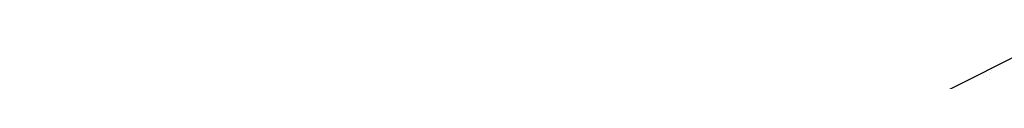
# Model space of a CAD drawing. Header units: feet. Extents: x -7746059455 to -3872100920, y -13315170765 to -6657279710.
# Tile 17 of 34: x -3872837438 to -3872830649, y -6657351673 to -6657351427. Entities that reach past the tile are written whole.
import ezdxf

# ---------------------------------------------------------------- set-up
doc = ezdxf.new("R2010")
doc.units = ezdxf.units.FT
doc.header["$MEASUREMENT"] = 0
doc.layers.add('TEX', color=6, linetype='Continuous')

msp = doc.modelspace()

# ---------------------------------------------------------------- linework, layer by layer
at = {"layer": 'TEX', "color": 7, "ltscale": 20}
for p, q in [((-3872837438.364198, -6657354946.671846), (-3872830437.977275, -6657351427.36441)), ((-3872830789.914026, -6657351631.340653), (-3872830789.914026, -6657351631.340653)), ((-3872830770.174337, -6657351594.944339), (-3872830770.174337, -6657351594.944339)), ((-3872830743.537011, -6657351605.870282), (-3872830743.537011, -6657351605.870282)), ((-3872830734.781087, -6657351594.635469), (-3872830734.781087, -6657351594.635469)), ((-3872830734.737241, -6657351582.958734), (-3872830734.737241, -6657351582.958734)), ((-3872830867.114523, -6657351647.49074), (-3872830867.114523, -6657351647.49074)), ((-3872830773.260769, -6657351645.068542), (-3872830773.260769, -6657351645.068542)), ((-3872830750.88989, -6657351657.529573), (-3872830750.88989, -6657351657.529573))]:
    msp.add_line(p, q, dxfattribs=at)

doc.saveas('drawing.dxf')
